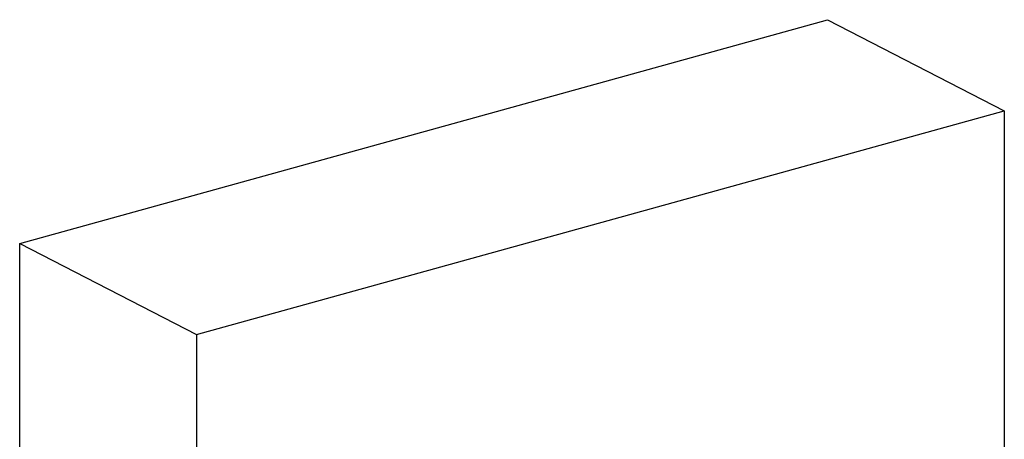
# Model space of a CAD drawing. Header units: millimetres. Extents: x -6159 to 201309, y -25780 to 10326.
# Tile 93 of 128: x 153562 to 155121, y -2595 to -1930. Entities that reach past the tile are written whole.
import ezdxf

# ---------------------------------------------------------------- set-up
doc = ezdxf.new("R2010")
doc.units = ezdxf.units.MM
doc.layers.add('STRUCAD_01', color=4, linetype='Continuous')

msp = doc.modelspace()

# ---------------------------------------------------------------- linework, layer by layer
at = {"layer": 'STRUCAD_01', "color": 4, "linetype": 'Continuous'}
for p, q in [((153562.257, -2284.692), (154840.842, -1930.057)), ((154840.842, -1930.057), (155120.732, -2074.412)), ((153842.142, -2429.047), (155120.732, -2074.412)), ((155120.732, -2074.412), (155120.732, -2653.702)), ((153562.257, -3239.822), (153562.257, -2284.692)), ((153562.257, -2284.692), (153842.142, -2429.047)), ((153842.142, -2429.047), (153842.142, -3384.182))]:
    msp.add_line(p, q, dxfattribs=at)

doc.saveas('drawing.dxf')
